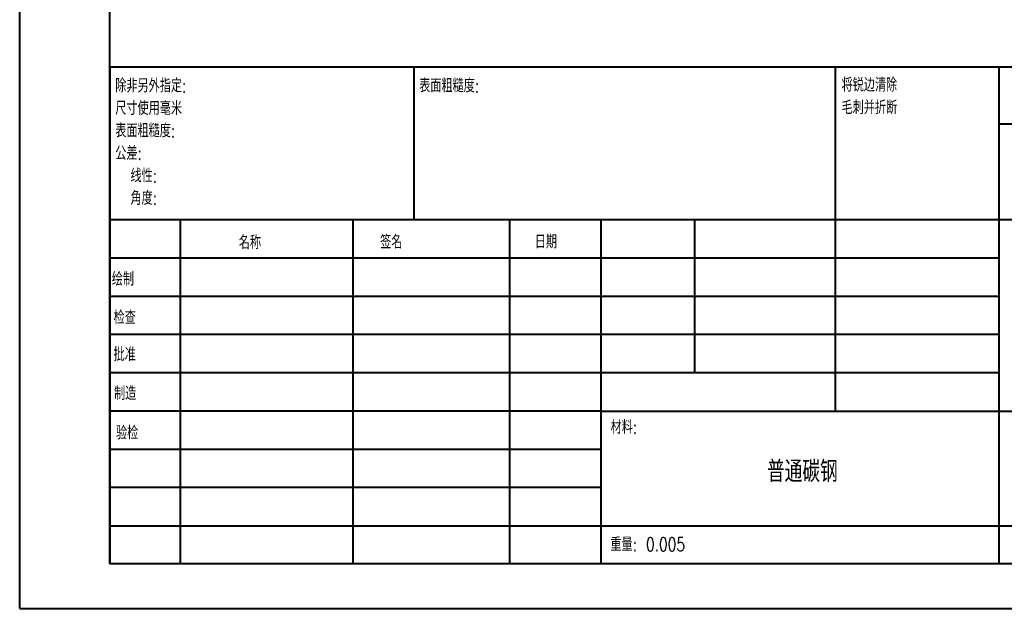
# Model space of a CAD drawing. Header units: millimetres. Extents: x 0 to 210, y 0 to 297.
# Tile 1 of 5: x 0 to 110, y 0 to 66. Entities that reach past the tile are written whole.
import ezdxf

# ---------------------------------------------------------------- set-up
doc = ezdxf.new("R2010")
doc.units = ezdxf.units.MM
doc.styles.add('SLDTEXTSTYLE0', font='TXT', dxfattribs={"width": 0.75, "bigfont": 'bigfont'})

# ---------------------------------------------------------------- blocks, each defined once
blk = doc.blocks.new('SW_NOTE_0')
at = {"color": 0, "linetype": 'Continuous', "lineweight": 0, "char_height": 1.5, "attachment_point": 1, "style": 'SLDTEXTSTYLE0'}
for s, insert in [('\\M+18FAB锐边\\M+190B4\\M+18F9C', (0, 1.93)), ('\\M+196D1\\M+18E68\\M+19BF3\\M+190DC\\M+19266', (0, -0.57))]:
    blk.add_mtext(s, dxfattribs=dict(at, insert=insert))
blk = doc.blocks.new('SW_NOTE_1')
at = {"color": 0, "linetype": 'Continuous', "lineweight": 0, "char_height": 1.5, "attachment_point": 1, "style": 'SLDTEXTSTYLE0'}
for s, insert in [('\\M+18F9C\\M+194F1另\\M+18A4F\\M+18E77\\M+192E8:', (0, 1.93)), ('\\M+18EDA\\M+190A1\\M+18E67\\M+19770\\M+19F7C\\M+195C4', (0, -0.57)), ('\\M+1955C\\M+196CA\\M+19165糙\\M+19378:', (0, -3.07)), ('\\M+18CF6\\M+18DB7:', (0, -5.57)), ('线\\M+190AB:', (1.69, -8.07)), ('\\M+18A70\\M+19378:', (1.69, -10.57))]:
    blk.add_mtext(s, dxfattribs=dict(at, insert=insert))

msp = doc.modelspace()

# ---------------------------------------------------------------- linework, layer by layer
at = {"color": 7, "linetype": 'Continuous', "lineweight": 40}
for p, q in [((0.08, 0.21), (0.08, 297.21)), ((10.08, 5.21), (10.08, 292.21)), ((10.11, 60.37), (205.08, 60.37)), ((10.11, 60.37), (10.11, 5.12)), ((43.91, 43.37), (43.91, 60.37)), ((90.71, 60.37), (90.71, 22.12)), ((108.91, 60.37), (108.91, 5.12)), ((205.08, 54), (108.91, 54)), ((205.08, 43.37), (10.11, 43.37)), ((17.91, 43.37), (17.91, 5.12)), ((37.1, 43.37), (37.1, 5.12)), ((54.51, 43.37), (54.51, 5.12)), ((64.71, 5.12), (64.71, 43.37)), ((75.11, 26.37), (75.11, 43.37)), ((108.91, 39.12), (10.11, 39.12)), ((108.91, 34.87), (10.11, 34.87)), ((108.91, 30.62), (10.11, 30.62)), ((108.91, 26.37), (10.11, 26.37)), ((64.71, 22.12), (10.11, 22.12)), ((64.71, 22.12), (205.08, 22.12)), ((64.71, 17.87), (10.11, 17.87)), ((64.71, 13.62), (10.11, 13.62)), ((10.11, 9.37), (205.08, 9.37)), ((10.08, 5.21), (205.08, 5.21)), ((0.08, 0.21), (210.08, 0.21))]:
    msp.add_line(p, q, dxfattribs=at)

# ---------------------------------------------------------------- block references
at = {"color": 7, "linetype": 'Continuous', "lineweight": 0}
for name, p in [('SW_NOTE_1', (10.7, 57.11)), ('SW_NOTE_0', (91.42, 57.19))]:
    msp.add_blockref(name, p, dxfattribs=at)

# ---------------------------------------------------------------- texts
at = {"color": 7, "linetype": 'Continuous', "lineweight": 0, "style": 'SLDTEXTSTYLE0'}
for s, insert, char_height, attachment_point in [('\\M+1955C\\M+196CA\\M+19165糙\\M+19378:', (44.48, 59.04), 1.5, 1), ('\\M+196BC\\M+18FCC', (24.43, 41.62), 1.5, 1), ('签\\M+196BC', (40.14, 41.68), 1.5, 1), ('\\M+193FA\\M+18AFA', (57.33, 41.7), 1.5, 1), ('绘\\M+190A7', (10.32, 37.55), 1.5, 1), ('检查', (10.52, 33.28), 1.5, 1), ('\\M+194E1\\M+18F79', (10.51, 29.19), 1.5, 1), ('\\M+190A7\\M+191A2', (10.57, 24.85), 1.5, 1), ('\\M+18DDE\\M+197BF:', (65.76, 21.11), 1.5, 1), ('验检', (10.78, 20.47), 1.5, 1), ('\\M+19581\\M+192CA碳钢', (87.07, 16.61), 2.3813, 2), ('\\M+18F64\\M+197CA: 0.005', (65.73, 8.07), 1.4986, 1)]:
    msp.add_mtext(s, dxfattribs=dict(at, insert=insert, char_height=char_height, attachment_point=attachment_point))

doc.saveas('drawing.dxf')
